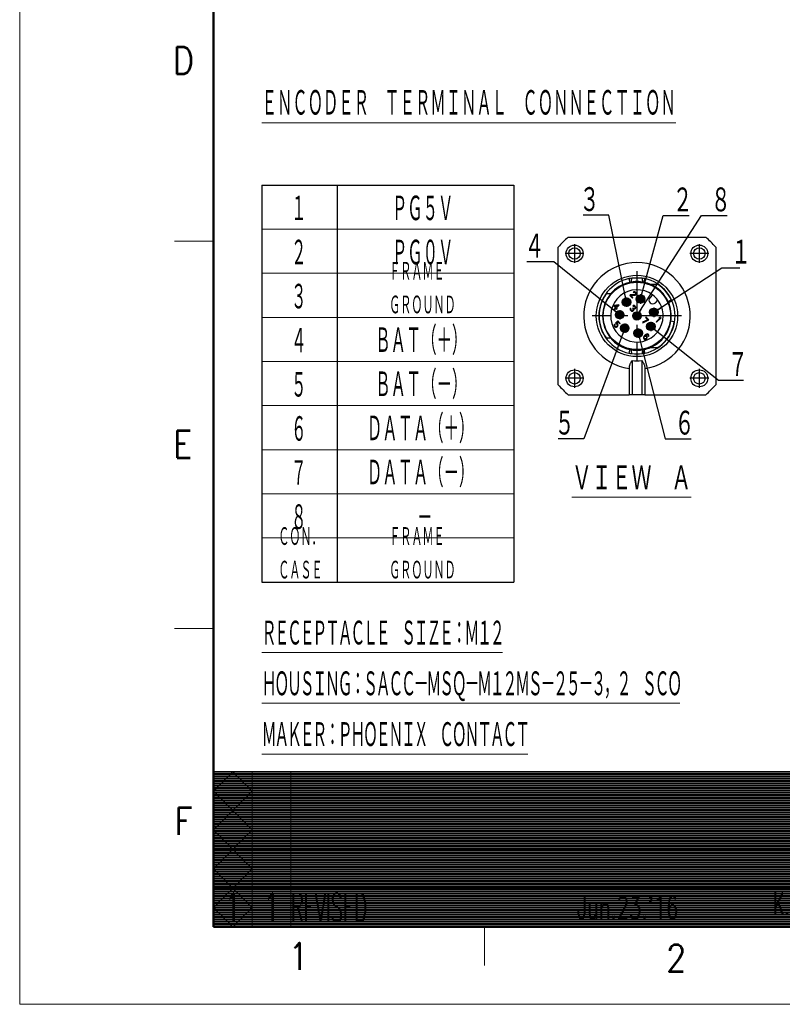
# Model space of a CAD drawing. Header units: millimetres. Extents: x 0 to 1300, y 0 to 891.
# Tile 1 of 127: x 0 to 295, y 0 to 381. Entities that reach past the tile are written whole.
import ezdxf

# ---------------------------------------------------------------- set-up
doc = ezdxf.new("R2010")
doc.units = ezdxf.units.MM
doc.header["$LTSCALE"] = 0.545669
doc.linetypes.add('CENTER', pattern=[50.8, 31.75, -6.35, 6.35, -6.35])
doc.layers.add('NoLayerName_001', color=7, linetype='Continuous')
doc.styles.get("Standard").update_dxf_attribs({"font": 'txt', "bigfont": 'extfont2'})
doc.dimstyles.get("Standard").update_dxf_attribs({"dimtxt": 2.5, "dimasz": 2.5, "dimexe": 1, "dimexo": 1, "dimtad": 1, "dimdec": 3, "dimzin": 0, "dimdsep": 46, "dimtxsty": 'Standard', "dimcen": 2.5, "dimadec": 3, "dimazin": 0, "dimtfac": 0.75, "dimtdec": 3, "dimtmove": 0, "dimatfit": 3, "dimfxl": 1, "dimarcsym": 0})

# ---------------------------------------------------------------- blocks, each defined once
blk = doc.blocks.new('JZB_0009')
at = {"layer": 'NoLayerName_001', "color": 7, "linetype": 'Continuous', "lineweight": 25}
for p, q in [((3.85, 61), (57.15, 61)), ((0, 3.85), (0, 57.15)), ((61, 57.15), (61, 3.85)), ((38.59, 42.7), (35.79, 42.7)), ((20.31, 39.04), (18.61, 39.04)), ((27.92, 38.62), (27.74, 38.44)), ((27.74, 38.44), (28.77, 37.4)), ((29.65, 38.73), (27.92, 38.62)), ((28.15, 38.39), (29.68, 38.48)), ((28.96, 37.58), (28.15, 38.39)), ((29.27, 39.85), (29.09, 39.73)), ((29.09, 39.73), (29.23, 39.59)), ((29.23, 39.59), (29.4, 39.64)), ((29.53, 39.88), (29.27, 39.85)), ((29.4, 39.64), (29.56, 39.63)), ((29.72, 39.84), (29.53, 39.88)), ((29.56, 39.63), (29.74, 39.52)), ((29.85, 38.82), (29.65, 38.73)), ((29.68, 38.48), (29.85, 38.53)), ((29.95, 39.67), (29.72, 39.84)), ((29.74, 39.52), (29.86, 39.4)), ((29.92, 38.9), (29.85, 38.82)), ((29.85, 38.53), (30.02, 38.65)), ((29.86, 39.4), (29.96, 39.22)), ((29.98, 39.06), (29.92, 38.9)), ((30.07, 39.56), (29.95, 39.67)), ((29.96, 39.22), (29.98, 39.06)), ((30.02, 38.65), (30.1, 38.72)), ((30.2, 39.35), (30.07, 39.56)), ((30.1, 38.72), (30.21, 38.9)), ((30.25, 39.16), (30.2, 39.35)), ((30.21, 38.9), (30.25, 39.16)), ((36.55, 38.62), (35.59, 37.66)), ((21.74, 34.51), (21.52, 34.29)), ((23.42, 34.82), (21.74, 34.51)), ((21.94, 34.31), (23.12, 34.53)), ((23.12, 34.53), (22.43, 33.83)), ((22.6, 33.66), (23.59, 34.65)), ((23.59, 34.65), (23.42, 34.82)), ((28.77, 37.4), (28.96, 37.58)), ((29.09, 34.5), (28.92, 34.38)), ((28.92, 34.38), (29.06, 34.24)), ((29.35, 34.53), (29.09, 34.5)), ((29.54, 34.49), (29.35, 34.53)), ((29.78, 34.33), (29.54, 34.49)), ((29.83, 34.27), (29.78, 34.33)), ((37.66, 35.59), (38.62, 36.55)), ((42.55, 36.12), (43.77, 36.69)), ((21.52, 34.29), (22.21, 33.61)), ((22.21, 33.61), (21.69, 33.1)), ((21.69, 33.1), (21.86, 32.93)), ((21.86, 32.93), (22.38, 33.44)), ((22.43, 33.83), (21.94, 34.31)), ((22.38, 33.44), (22.66, 33.16)), ((22.88, 33.38), (22.6, 33.66)), ((22.66, 33.16), (22.88, 33.38)), ((27.89, 33.35), (27.84, 33.19)), ((27.84, 33.19), (27.85, 33.03)), ((27.85, 33.03), (27.89, 32.84)), ((27.97, 33.49), (27.89, 33.35)), ((27.89, 32.84), (27.97, 32.69)), ((28.11, 33.35), (27.97, 33.49)), ((27.97, 32.69), (28.2, 32.46)), ((28.05, 33.12), (28.07, 33.25)), ((28.07, 33.02), (28.05, 33.12)), ((28.07, 33.25), (28.11, 33.35)), ((28.18, 32.84), (28.07, 33.02)), ((28.35, 32.67), (28.18, 32.84)), ((28.2, 32.46), (28.35, 32.38)), ((28.53, 32.57), (28.35, 32.67)), ((28.35, 32.38), (28.53, 32.34)), ((28.62, 32.55), (28.53, 32.57)), ((28.53, 32.34), (28.69, 32.33)), ((28.75, 32.56), (28.62, 32.55)), ((28.69, 32.33), (28.86, 32.38)), ((28.86, 32.61), (28.75, 32.56)), ((28.98, 33.59), (28.83, 33.44)), ((28.83, 33.44), (28.95, 33.32)), ((29, 32.75), (28.86, 32.61)), ((28.86, 32.38), (29, 32.46)), ((28.95, 33.32), (29.08, 33.12)), ((29.09, 33.47), (28.98, 33.59)), ((29.09, 32.96), (29, 32.75)), ((29, 32.46), (29.15, 32.61)), ((29.06, 34.24), (29.23, 34.29)), ((29.08, 33.12), (29.09, 32.96)), ((29.34, 33.37), (29.09, 33.47)), ((29.15, 32.61), (29.26, 32.79)), ((29.23, 34.29), (29.39, 34.28)), ((29.32, 32.95), (29.25, 33.17)), ((29.25, 33.17), (29.47, 33.17)), ((29.26, 32.79), (29.32, 32.95)), ((29.47, 33.39), (29.34, 33.37)), ((29.39, 34.28), (29.57, 34.17)), ((29.67, 33.48), (29.47, 33.39)), ((29.47, 33.17), (29.64, 33.22)), ((29.57, 34.17), (29.68, 34.06)), ((29.64, 33.22), (29.81, 33.34)), ((29.75, 33.55), (29.67, 33.48)), ((29.68, 34.06), (29.79, 33.88)), ((29.8, 33.72), (29.75, 33.55)), ((29.79, 33.88), (29.8, 33.72)), ((29.81, 33.34), (29.89, 33.41)), ((30, 34.03), (29.83, 34.27)), ((29.89, 33.41), (30.01, 33.59)), ((30.04, 33.85), (30, 34.03)), ((30.01, 33.59), (30.04, 33.85)), ((21.71, 27.11), (21.65, 26.88)), ((21.65, 26.88), (21.68, 26.63)), ((21.8, 27.32), (21.71, 27.11)), ((21.97, 27.15), (21.8, 27.32)), ((21.88, 26.94), (21.97, 27.15)), ((21.89, 26.78), (21.88, 26.94)), ((21.97, 26.63), (21.89, 26.78)), ((23.08, 28.6), (22.13, 27.65)), ((22.13, 27.65), (22.33, 27.45)), ((22.33, 27.45), (22.55, 27.44)), ((22.45, 27.69), (23.04, 28.28)), ((22.71, 27.66), (22.45, 27.69)), ((22.55, 27.44), (22.7, 27.37)), ((22.7, 27.37), (22.87, 27.19)), ((22.89, 27.55), (22.71, 27.66)), ((22.91, 26.72), (22.83, 26.58)), ((22.87, 27.19), (22.95, 27.04)), ((23.06, 27.38), (22.89, 27.55)), ((22.96, 26.88), (22.91, 26.72)), ((22.95, 27.04), (22.96, 26.88)), ((23.01, 26.47), (23.13, 26.71)), ((23.04, 28.28), (23.87, 27.45)), ((23.16, 27.2), (23.06, 27.38)), ((24.05, 27.63), (23.08, 28.6)), ((23.13, 26.71), (23.2, 26.95)), ((23.2, 26.95), (23.16, 27.2)), ((23.87, 27.45), (24.05, 27.63)), ((34.72, 29.02), (32.6, 28.06)), ((32.6, 28.06), (32.77, 27.88)), ((32.77, 27.88), (34.89, 28.85)), ((34.04, 30.07), (33.85, 29.89)), ((33.85, 29.89), (34.72, 29.02)), ((35.07, 29.03), (34.04, 30.07)), ((34.89, 28.85), (35.07, 29.03)), ((39.35, 29.69), (37.92, 28.26)), ((37.92, 28.26), (38.09, 28.08)), ((38.09, 28.08), (39.82, 29.81)), ((39.21, 29.9), (38.92, 29.6)), ((38.92, 29.6), (39.35, 29.69)), ((39.64, 29.98), (39.21, 29.9)), ((39.82, 29.81), (39.64, 29.98)), ((44.96, 28.21), (43.63, 28.42)), ((21.68, 26.63), (21.78, 26.45)), ((21.78, 26.45), (21.96, 26.28)), ((21.96, 26.28), (22.13, 26.17)), ((22.14, 26.46), (21.97, 26.63)), ((22.13, 26.17), (22.39, 26.14)), ((22.29, 26.38), (22.14, 26.46)), ((22.45, 26.37), (22.29, 26.38)), ((22.39, 26.14), (22.62, 26.2)), ((22.62, 26.42), (22.45, 26.37)), ((22.75, 26.51), (22.62, 26.42)), ((22.62, 26.2), (22.86, 26.33)), ((22.83, 26.58), (22.75, 26.51)), ((22.86, 26.33), (23.01, 26.47)), ((33.65, 23.12), (33.39, 22.87)), ((33.93, 23.35), (33.65, 23.12)), ((33.72, 22.91), (33.79, 22.98)), ((34.04, 22.88), (33.72, 22.91)), ((33.79, 22.98), (34.04, 23.17)), ((34.17, 23.48), (33.93, 23.35)), ((34.04, 23.17), (34.18, 23.25)), ((34.22, 22.77), (34.04, 22.88)), ((34.41, 23.54), (34.17, 23.48)), ((34.18, 23.25), (34.35, 23.3)), ((34.35, 23.3), (34.51, 23.29)), ((34.66, 23.5), (34.41, 23.54)), ((34.51, 23.29), (34.63, 23.24)), ((34.63, 23.24), (34.8, 23.07)), ((34.84, 23.4), (34.66, 23.5)), ((34.8, 23.07), (34.85, 22.95)), ((34.96, 23.28), (34.84, 23.4)), ((34.85, 22.95), (34.86, 22.79)), ((35.06, 23.1), (34.96, 23.28)), ((35.1, 22.85), (35.06, 23.1)), ((18.61, 21.96), (20.31, 21.96)), ((33.04, 22.34), (32.98, 22.11)), ((32.98, 22.11), (33.01, 21.85)), ((33.01, 21.85), (33.12, 21.67)), ((33.16, 22.58), (33.04, 22.34)), ((33.12, 21.67), (33.26, 21.53)), ((33.39, 22.87), (33.16, 22.58)), ((33.21, 22.17), (33.26, 22.33)), ((33.22, 22.01), (33.21, 22.17)), ((33.27, 21.88), (33.22, 22.01)), ((33.26, 22.33), (33.34, 22.47)), ((33.26, 21.53), (33.44, 21.42)), ((33.47, 21.68), (33.27, 21.88)), ((33.34, 22.47), (33.45, 22.58)), ((33.44, 21.42), (33.69, 21.39)), ((33.45, 22.58), (33.59, 22.66)), ((33.6, 21.63), (33.47, 21.68)), ((33.59, 22.66), (33.72, 22.68)), ((33.76, 21.62), (33.6, 21.63)), ((33.69, 21.39), (33.93, 21.45)), ((33.72, 22.68), (33.88, 22.67)), ((33.92, 21.67), (33.76, 21.62)), ((33.88, 22.67), (34.01, 22.62)), ((34.06, 21.75), (33.92, 21.67)), ((33.93, 21.45), (34.17, 21.57)), ((34.01, 22.62), (34.21, 22.42)), ((34.17, 21.86), (34.06, 21.75)), ((34.25, 22), (34.17, 21.86)), ((34.17, 21.57), (34.35, 21.76)), ((34.21, 22.42), (34.26, 22.29)), ((34.36, 22.63), (34.22, 22.77)), ((34.27, 22.13), (34.25, 22)), ((34.26, 22.29), (34.27, 22.13)), ((34.35, 21.76), (34.48, 22)), ((34.47, 22.45), (34.36, 22.63)), ((34.5, 22.2), (34.47, 22.45)), ((34.48, 22), (34.5, 22.2)), ((34.86, 22.79), (34.81, 22.62)), ((34.81, 22.62), (34.96, 22.48)), ((34.96, 22.48), (35.04, 22.61)), ((35.04, 22.61), (35.1, 22.85)), ((28.67, 13.2), (28.67, 0)), ((32.33, 13.2), (32.33, 0)), ((27.45, 10.1), (27.45, 0)), ((33.55, 10.1), (33.55, 0)), ((3.85, 0), (27.45, 0)), ((28.67, 0), (27.45, 0)), ((32.33, 0), (28.67, 0)), ((33.55, 0), (32.33, 0)), ((33.55, 0), (57.15, 0))]:
    blk.add_line(p, q, dxfattribs=at)
at = {"layer": 'NoLayerName_001', "color": 2, "linetype": 'CENTER', "lineweight": 25}
for p, q in [((6.34, 58.28), (6.34, 51.03)), ((54.66, 58.28), (54.66, 51.03)), ((9.97, 54.66), (2.72, 54.66)), ((58.28, 54.66), (51.03, 54.66)), ((30.5, 47.82), (30.5, 13.18)), ((31.9, 38.88), (31.9, 35.25)), ((28.27, 35.86), (24.65, 35.86)), ((26.46, 37.67), (26.46, 34.05)), ((33.71, 37.06), (30.08, 37.06)), ((25.62, 30.97), (21.99, 30.97)), ((23.81, 32.78), (23.81, 29.16)), ((38.88, 31.9), (35.25, 31.9)), ((37.06, 33.71), (37.06, 30.08)), ((47.82, 30.5), (13.18, 30.5)), ((25.76, 27.57), (25.76, 23.94)), ((35.86, 28.27), (35.86, 24.65)), ((27.57, 25.76), (23.94, 25.76)), ((32.78, 23.81), (29.16, 23.81)), ((30.97, 25.62), (30.97, 21.99)), ((37.67, 26.46), (34.05, 26.46)), ((6.34, 9.97), (6.34, 2.72)), ((54.66, 9.97), (54.66, 2.72)), ((9.97, 6.34), (2.72, 6.34)), ((58.28, 6.34), (51.03, 6.34))]:
    blk.add_line(p, q, dxfattribs=at)
at = {"layer": 'NoLayerName_001', "color": 7, "linetype": 'Continuous', "lineweight": 25}
for centre, radius in [((6.34, 54.66), 3.29), ((54.66, 54.66), 3.29), ((6.34, 54.66), 2.2), ((54.66, 54.66), 2.2), ((30.5, 30.5), 15.75), ((30.5, 30.5), 13.05), ((31.9, 37.06), 1.65), ((26.46, 35.86), 1.65), ((26.46, 35.86), 0.976), ((31.9, 37.06), 0.976), ((23.81, 30.97), 1.65), ((23.81, 30.97), 0.976), ((30.5, 30.5), 1.65), ((30.5, 30.5), 0.976), ((37.06, 31.9), 1.65), ((37.06, 31.9), 0.976), ((25.76, 25.76), 1.65), ((25.76, 25.76), 0.976), ((35.86, 26.46), 1.65), ((35.86, 26.46), 0.976), ((30.97, 23.81), 1.65), ((30.97, 23.81), 0.976), ((6.34, 6.34), 3.29), ((6.34, 6.34), 2.2), ((54.66, 6.34), 3.29), ((54.66, 6.34), 2.2)]:
    blk.add_circle(centre, radius, dxfattribs=at)
for centre, radius, start, end in [((30.5, 30.5), 40.5, 131.148, 138.852), ((30.5, 30.5), 40.5, 41.148, 48.852), ((30.5, 30.5), 13.3, 102.1695, 140.0438), ((30.5, 30.5), 13.3, 77.8305, 102.1695), ((30.5, 30.5), 13.3, 66.5534, 77.8305), ((30.5, 30.5), 13.3, 25, 66.5534), ((30.5, 30.5), 14.64, 25, 56.4427), ((30.5, 30.5), 14.64, 144.3147, 215.6853), ((30.5, 30.5), 13.3, 140.0438, 219.9562), ((30.5, 30.5), 10.13, 53.3129, 0), ((30.5, 30.5), 10.13, 36.6871, 53.3129), ((36.62, 36.62), 1.46, 135, 315), ((30.5, 30.5), 10.13, 0, 36.6871), ((30.5, 30.5), 13.3, 351, 25), ((30.5, 30.5), 14.64, 303.5573, 351), ((30.5, 30.5), 13.3, 330, 351), ((30.5, 30.5), 13.3, 293.4466, 330), ((30.5, 30.5), 13.3, 219.9562, 257.8305), ((30.5, 30.5), 13.3, 257.8305, 282.1695), ((30.5, 30.5), 13.3, 282.1695, 293.4466), ((30.5, 30.5), 17.4, 263.9629, 276.0371), ((30.5, 30.5), 40.5, 221.148, 228.852), ((30.5, 30.5), 40.5, 311.148, 318.852)]:
    blk.add_arc(centre, radius, start, end, dxfattribs=at)
at = {"layer": 'NoLayerName_001', "color": 2, "linetype": 'Continuous', "lineweight": 25}
for centre, radius, start, end in [((30.5, 30.5), 20.63, 278.5029, 261.4971), ((30.5, 30.5), 14.77, 102.1695, 257.8305), ((29.1, 37), 8.12, 94.2115, 102.1679), ((30.5, 17.89), 27.28, 85.7901, 94.1998), ((31.91, 37.04), 8.08, 77.8168, 85.7893), ((30.5, 30.5), 14.77, 282.1695, 77.8305), ((29.09, 23.96), 8.08, 257.8168, 265.7893), ((30.5, 43.11), 27.28, 265.7901, 274.1998), ((31.9, 24), 8.12, 274.2115, 282.1679)]:
    blk.add_arc(centre, radius, start, end, dxfattribs=at)
for points, knots in [([(27.39, 44.94), (27.43, 44.74), (27.51, 44.38), (27.6, 43.97), (27.66, 43.69), (27.68, 43.56), (27.7, 43.5)], [0, 0, 0, 0, 0.616309, 1.081822, 1.275839, 1.469856, 1.469856, 1.469856, 1.469856]), ([(28.27, 43.61), (28.29, 43.67), (28.34, 43.78), (28.37, 43.97), (28.42, 44.22), (28.46, 44.59), (28.49, 44.91), (28.5, 45.1)], [0, 0, 0, 0, 0.178193, 0.367163, 0.569026, 0.939158, 1.508934, 1.508934, 1.508934, 1.508934]), ([(32.5, 45.1), (32.52, 44.91), (32.54, 44.6), (32.59, 44.22), (32.63, 43.96), (32.66, 43.77), (32.71, 43.66), (32.73, 43.61)], [0, 0, 0, 0, 0.568287, 0.938213, 1.141478, 1.362604, 1.508376, 1.508376, 1.508376, 1.508376]), ([(33.3, 43.5), (33.32, 43.56), (33.34, 43.69), (33.4, 43.97), (33.49, 44.38), (33.57, 44.74), (33.61, 44.94)], [0, 0, 0, 0, 0.194017, 0.388034, 0.853547, 1.469856, 1.469856, 1.469856, 1.469856]), ([(27.7, 17.5), (27.68, 17.44), (27.66, 17.31), (27.6, 17.03), (27.51, 16.62), (27.43, 16.26), (27.39, 16.06)], [0, 0, 0, 0, 0.194017, 0.388034, 0.853547, 1.469856, 1.469856, 1.469856, 1.469856]), ([(28.5, 15.9), (28.48, 16.09), (28.46, 16.4), (28.41, 16.78), (28.37, 17.05), (28.34, 17.24), (28.29, 17.35), (28.27, 17.39)], [0, 0, 0, 0, 0.568287, 0.938213, 1.141478, 1.37782, 1.508359, 1.508359, 1.508359, 1.508359]), ([(32.73, 17.39), (32.71, 17.33), (32.66, 17.22), (32.61, 16.97), (32.56, 16.63), (32.52, 16.26), (32.51, 16.01), (32.5, 15.9)], [0, 0, 0, 0, 0.178193, 0.367163, 0.775241, 1.185085, 1.508909, 1.508909, 1.508909, 1.508909]), ([(33.61, 16.06), (33.57, 16.26), (33.49, 16.62), (33.4, 17.03), (33.34, 17.31), (33.32, 17.44), (33.3, 17.5)], [0, 0, 0, 0, 0.616309, 1.081822, 1.275839, 1.469856, 1.469856, 1.469856, 1.469856])]:
    blk.add_open_spline(points, degree=3, knots=knots, dxfattribs=at)
at = {"layer": 'NoLayerName_001', "color": 7, "linetype": 'Continuous', "lineweight": 25}
for points, knots in [([(35.79, 18.3), (35.94, 18.3), (36.25, 18.3), (36.71, 18.3), (37.17, 18.3), (37.64, 18.3), (38.11, 18.3), (38.43, 18.3), (38.59, 18.3)], [0, 0, 0, 0, 0.45565, 0.914976, 1.377774, 1.845664, 2.320264, 2.801364, 2.801364, 2.801364, 2.801364]), ([(28.67, 13.2), (28.58, 13.1), (28.4, 12.91), (28.18, 12.59), (27.97, 12.24), (27.79, 11.87), (27.64, 11.45), (27.53, 11.03), (27.46, 10.57), (27.46, 10.27), (27.45, 10.1)], [0, 0, 0, 0, 0.395319, 0.779662, 1.169314, 1.611977, 2.018489, 2.498444, 2.912726, 3.413267, 3.413267, 3.413267, 3.413267]), ([(32.33, 13.2), (32.42, 13.1), (32.6, 12.91), (32.83, 12.58), (33.04, 12.24), (33.22, 11.84), (33.37, 11.43), (33.48, 10.99), (33.54, 10.55), (33.54, 10.24), (33.55, 10.1)], [0, 0, 0, 0, 0.395319, 0.779662, 1.201169, 1.611981, 2.081755, 2.498448, 2.98891, 3.41327, 3.41327, 3.41327, 3.41327])]:
    blk.add_open_spline(points, degree=3, knots=knots, dxfattribs=at)
blk = doc.blocks.new('JZB_0005')
at = {"layer": 'NoLayerName_001', "color": 3, "lineweight": 13}
for s, insert, char_height, attachment_point in [('\\A1;\\W0.7500;1', (0.91, 1.82), 3.64, 5), ('\\A1;\\W0.7500;1', (5.91, 1.82), 3.64, 5), ('\\A1;\\W0.5000;REVISED', (8.41, 1.82), 3.64, 4), ("\\A1;\\W0.6383;Jun.23.'16", (51.91, 1.82), 2.91, 5), ('\\A1;\\W0.5543;K.KUROGOME/K.AOKI', (81.91, 1.82), 2.91, 5)]:
    blk.add_mtext(s, dxfattribs=dict(at, insert=insert, char_height=char_height, attachment_point=attachment_point))
blk = doc.blocks.new('*X12')
at = {"color": 7, "linetype": 'Continuous', "lineweight": 13}
for p, q in [((0, 19.8), (100, 19.8)), ((0, 19.65), (100, 19.65)), ((0, 19.5), (100, 19.5)), ((0, 19.35), (100, 19.35)), ((0, 19.2), (100, 19.2)), ((0, 19.05), (100, 19.05)), ((0, 18.9), (100, 18.9)), ((0, 18.75), (100, 18.75)), ((0, 18.6), (100, 18.6)), ((0, 18.45), (100, 18.45)), ((0, 18.3), (100, 18.3)), ((0, 18.15), (100, 18.15)), ((0, 18), (100, 18)), ((0, 17.85), (100, 17.85)), ((0, 17.7), (100, 17.7)), ((0, 17.55), (100, 17.55)), ((0, 17.4), (100, 17.4)), ((0, 17.25), (100, 17.25)), ((0, 17.1), (100, 17.1)), ((0, 16.95), (100, 16.95)), ((0, 16.8), (100, 16.8)), ((0, 16.65), (100, 16.65)), ((0, 16.5), (100, 16.5)), ((0, 16.35), (100, 16.35)), ((0, 16.2), (100, 16.2)), ((0, 16.05), (100, 16.05)), ((0, 15.9), (100, 15.9)), ((0, 15.75), (100, 15.75)), ((0, 15.6), (100, 15.6)), ((0, 15.45), (100, 15.45)), ((0, 15.3), (100, 15.3)), ((0, 15.15), (100, 15.15)), ((0, 15), (100, 15)), ((0, 14.85), (100, 14.85)), ((0, 14.7), (100, 14.7)), ((0, 14.55), (100, 14.55)), ((0, 14.4), (100, 14.4)), ((0, 14.25), (100, 14.25)), ((0, 14.1), (100, 14.1)), ((0, 13.95), (100, 13.95)), ((0, 13.8), (100, 13.8)), ((0, 13.65), (100, 13.65)), ((0, 13.5), (100, 13.5)), ((0, 13.35), (100, 13.35)), ((0, 13.2), (100, 13.2)), ((0, 13.05), (100, 13.05)), ((0, 12.9), (100, 12.9)), ((0, 12.75), (100, 12.75)), ((0, 12.6), (100, 12.6)), ((0, 12.45), (100, 12.45)), ((0, 12.3), (100, 12.3)), ((0, 12.15), (100, 12.15)), ((0, 12), (100, 12)), ((0, 11.85), (100, 11.85)), ((0, 11.7), (100, 11.7)), ((0, 11.55), (100, 11.55)), ((0, 11.4), (100, 11.4)), ((0, 11.25), (100, 11.25)), ((0, 11.1), (100, 11.1)), ((0, 10.95), (100, 10.95)), ((0, 10.8), (100, 10.8)), ((0, 10.65), (100, 10.65)), ((0, 10.5), (100, 10.5)), ((0, 10.35), (100, 10.35)), ((0, 10.2), (100, 10.2)), ((0, 10.05), (100, 10.05)), ((0, 9.9), (100, 9.9)), ((0, 9.75), (100, 9.75)), ((0, 9.6), (100, 9.6)), ((0, 9.45), (100, 9.45)), ((0, 9.3), (100, 9.3)), ((0, 9.15), (100, 9.15)), ((0, 9), (100, 9)), ((0, 8.85), (100, 8.85)), ((0, 8.7), (100, 8.7)), ((0, 8.55), (100, 8.55)), ((0, 8.4), (100, 8.4)), ((0, 8.25), (100, 8.25)), ((0, 8.1), (100, 8.1)), ((0, 7.95), (100, 7.95)), ((0, 7.8), (100, 7.8)), ((0, 7.65), (100, 7.65)), ((0, 7.5), (100, 7.5)), ((0, 7.35), (100, 7.35)), ((0, 7.2), (100, 7.2)), ((0, 7.05), (100, 7.05)), ((0, 6.9), (100, 6.9)), ((0, 6.75), (100, 6.75)), ((0, 6.6), (100, 6.6)), ((0, 6.45), (100, 6.45)), ((0, 6.3), (100, 6.3)), ((0, 6.15), (100, 6.15)), ((0, 6), (100, 6)), ((0, 5.85), (100, 5.85)), ((0, 5.7), (100, 5.7)), ((0, 5.55), (100, 5.55)), ((0, 5.4), (100, 5.4)), ((0, 5.25), (100, 5.25)), ((0, 5.1), (100, 5.1)), ((0, 4.95), (100, 4.95)), ((0, 4.8), (100, 4.8)), ((0, 4.65), (100, 4.65)), ((0, 4.5), (100, 4.5)), ((0, 4.35), (100, 4.35)), ((0, 4.2), (100, 4.2)), ((0, 4.05), (100, 4.05)), ((0, 3.9), (100, 3.9)), ((0, 3.75), (100, 3.75)), ((0, 3.6), (100, 3.6)), ((0, 3.45), (100, 3.45)), ((0, 3.3), (100, 3.3)), ((0, 3.15), (100, 3.15)), ((0, 3), (100, 3)), ((0, 2.85), (100, 2.85)), ((0, 2.7), (100, 2.7)), ((0, 2.55), (100, 2.55)), ((0, 2.4), (100, 2.4)), ((0, 2.25), (100, 2.25)), ((0, 2.1), (100, 2.1)), ((0, 1.95), (100, 1.95)), ((0, 1.8), (100, 1.8)), ((0, 1.65), (100, 1.65)), ((0, 1.5), (100, 1.5)), ((0, 1.35), (100, 1.35)), ((0, 1.2), (100, 1.2)), ((0, 1.05), (100, 1.05)), ((0, 0.9), (100, 0.9)), ((0, 0.75), (100, 0.75)), ((0, 0.6), (100, 0.6)), ((0, 0.45), (100, 0.45)), ((0, 0.3), (100, 0.3)), ((0, 0.15), (100, 0.15)), ((0, 0), (100, 0))]:
    blk.add_line(p, q, dxfattribs=at)
blk = doc.blocks.new('*X13')
at = {"color": 7, "linetype": 'Continuous', "lineweight": 13}
for p, q in [((0, 19.8), (40, 19.8)), ((0, 19.65), (40, 19.65)), ((0, 19.5), (40, 19.5)), ((0, 19.35), (40, 19.35)), ((0, 19.2), (40, 19.2)), ((0, 19.05), (40, 19.05)), ((0, 18.9), (40, 18.9)), ((0, 18.75), (40, 18.75)), ((0, 18.6), (40, 18.6)), ((0, 18.45), (40, 18.45)), ((0, 18.3), (40, 18.3)), ((0, 18.15), (40, 18.15)), ((0, 18), (40, 18)), ((0, 17.85), (40, 17.85)), ((0, 17.7), (40, 17.7)), ((0, 17.55), (40, 17.55)), ((0, 17.4), (40, 17.4)), ((0, 17.25), (40, 17.25)), ((0, 17.1), (40, 17.1)), ((0, 16.95), (40, 16.95)), ((0, 16.8), (40, 16.8)), ((0, 16.65), (40, 16.65)), ((0, 16.5), (40, 16.5)), ((0, 16.35), (40, 16.35)), ((0, 16.2), (40, 16.2)), ((0, 16.05), (40, 16.05)), ((0, 15.9), (40, 15.9)), ((0, 15.75), (40, 15.75)), ((0, 15.6), (40, 15.6)), ((0, 15.45), (40, 15.45)), ((0, 15.3), (40, 15.3)), ((0, 15.15), (40, 15.15)), ((0, 15), (40, 15)), ((0, 14.85), (40, 14.85)), ((0, 14.7), (40, 14.7)), ((0, 14.55), (40, 14.55)), ((0, 14.4), (40, 14.4)), ((0, 14.25), (40, 14.25)), ((0, 14.1), (40, 14.1)), ((0, 13.95), (40, 13.95)), ((0, 13.8), (40, 13.8)), ((0, 13.65), (40, 13.65)), ((0, 13.5), (40, 13.5)), ((0, 13.35), (40, 13.35)), ((0, 13.2), (40, 13.2)), ((0, 13.05), (40, 13.05)), ((0, 12.9), (40, 12.9)), ((0, 12.75), (40, 12.75)), ((0, 12.6), (40, 12.6)), ((0, 12.45), (40, 12.45)), ((0, 12.3), (40, 12.3)), ((0, 12.15), (40, 12.15)), ((0, 12), (40, 12)), ((0, 11.85), (40, 11.85)), ((0, 11.7), (40, 11.7)), ((0, 11.55), (40, 11.55)), ((0, 11.4), (40, 11.4)), ((0, 11.25), (40, 11.25)), ((0, 11.1), (40, 11.1)), ((0, 10.95), (40, 10.95)), ((0, 10.8), (40, 10.8)), ((0, 10.65), (40, 10.65)), ((0, 10.5), (40, 10.5)), ((0, 10.35), (40, 10.35)), ((0, 10.2), (40, 10.2)), ((0, 10.05), (40, 10.05)), ((0, 9.9), (40, 9.9)), ((0, 9.75), (40, 9.75)), ((0, 9.6), (40, 9.6)), ((0, 9.45), (40, 9.45)), ((0, 9.3), (40, 9.3)), ((0, 9.15), (40, 9.15)), ((0, 9), (40, 9)), ((0, 8.85), (40, 8.85)), ((0, 8.7), (40, 8.7)), ((0, 8.55), (40, 8.55)), ((0, 8.4), (40, 8.4)), ((0, 8.25), (40, 8.25)), ((0, 8.1), (40, 8.1)), ((0, 7.95), (40, 7.95)), ((0, 7.8), (40, 7.8)), ((0, 7.65), (40, 7.65)), ((0, 7.5), (40, 7.5)), ((0, 7.35), (40, 7.35)), ((0, 7.2), (40, 7.2)), ((0, 7.05), (40, 7.05)), ((0, 6.9), (40, 6.9)), ((0, 6.75), (40, 6.75)), ((0, 6.6), (40, 6.6)), ((0, 6.45), (40, 6.45)), ((0, 6.3), (40, 6.3)), ((0, 6.15), (40, 6.15)), ((0, 6), (40, 6)), ((0, 5.85), (40, 5.85)), ((0, 5.7), (40, 5.7)), ((0, 5.55), (40, 5.55)), ((0, 5.4), (40, 5.4)), ((0, 5.25), (40, 5.25)), ((0, 5.1), (40, 5.1)), ((0, 4.95), (40, 4.95)), ((0, 4.8), (40, 4.8)), ((0, 4.65), (40, 4.65)), ((0, 4.5), (40, 4.5)), ((0, 4.35), (40, 4.35)), ((0, 4.2), (40, 4.2)), ((0, 4.05), (40, 4.05)), ((0, 3.9), (40, 3.9)), ((0, 3.75), (40, 3.75)), ((0, 3.6), (40, 3.6)), ((0, 3.45), (40, 3.45)), ((0, 3.3), (40, 3.3)), ((0, 3.15), (40, 3.15)), ((0, 3), (40, 3)), ((0, 2.85), (40, 2.85)), ((0, 2.7), (40, 2.7)), ((0, 2.55), (40, 2.55)), ((0, 2.4), (40, 2.4)), ((0, 2.25), (40, 2.25)), ((0, 2.1), (40, 2.1)), ((0, 1.95), (40, 1.95)), ((0, 1.8), (40, 1.8)), ((0, 1.65), (40, 1.65)), ((0, 1.5), (40, 1.5)), ((0, 1.35), (40, 1.35)), ((0, 1.2), (40, 1.2)), ((0, 1.05), (40, 1.05)), ((0, 0.9), (40, 0.9)), ((0, 0.75), (40, 0.75)), ((0, 0.6), (40, 0.6)), ((0, 0.45), (40, 0.45)), ((0, 0.3), (40, 0.3)), ((0, 0.15), (40, 0.15)), ((0, 0), (40, 0))]:
    blk.add_line(p, q, dxfattribs=at)
blk = doc.blocks.new('JZB_0006')
at = {"layer": 'NoLayerName_001', "color": 7, "linetype": 'Continuous', "lineweight": 25}
for p, q in [((100, 20), (0, 20)), ((0, 20), (0, 0)), ((100, 20), (100, 0)), ((170, 20), (170, 0)), ((210, 20), (170, 20)), ((210, 20), (210, 0)), ((0, 0), (100, 0)), ((170, 0), (210, 0))]:
    blk.add_line(p, q, dxfattribs=at)
for name, p in [('*X12', (0, 0.15)), ('*X13', (170, 0.05))]:
    blk.add_blockref(name, p)

msp = doc.modelspace()

# ---------------------------------------------------------------- linework, layer by layer
at = {"layer": 'NoLayerName_001', "color": 7, "linetype": 'Continuous', "lineweight": 13}
for p, q in [((0, 0), (0, 891)), ((1260, 0), (0, 0))]:
    msp.add_line(p, q, dxfattribs=at)
at = {"layer": 'NoLayerName_001', "color": 7, "linetype": 'Continuous', "lineweight": 50}
for p, q in [((75, 30), (75, 861)), ((1230, 30), (75, 30))]:
    msp.add_line(p, q, dxfattribs=at)
at = {"layer": 'NoLayerName_001', "color": 7, "linetype": 'Continuous', "lineweight": 25}
for p, q in [((93.7231, 317.2389), (93.7231, 163.5189)), ((93.7231, 317.2389), (191.3231, 317.2389)), ((93.7231, 317.2389), (100.8452, 317.2389)), ((123.0031, 317.2389), (123.0031, 163.5189)), ((191.3231, 317.2389), (191.3231, 163.5189)), ((93.7231, 163.5189), (191.3231, 163.5189)), ((75, 90), (1230, 90))]:
    msp.add_line(p, q, dxfattribs=at)
at = {"layer": 'NoLayerName_001', "color": 2, "linetype": 'Continuous', "lineweight": 13}
for p, q in [((93.7231, 300.1589), (191.3231, 300.1589)), ((60, 295.5), (75, 295.5)), ((93.7231, 283.0789), (191.3231, 283.0789)), ((93.7231, 265.9989), (191.3231, 265.9989)), ((93.7231, 248.9189), (191.3231, 248.9189)), ((93.7231, 231.8389), (191.3231, 231.8389)), ((93.7231, 214.7589), (191.3231, 214.7589)), ((93.7231, 197.6789), (191.3231, 197.6789)), ((93.7231, 180.5989), (191.3231, 180.5989)), ((75, 145.5), (60, 145.5)), ((75, 82.5), (82.5, 90)), ((82.5, 90), (90, 82.5)), ((90, 30), (90, 90)), ((105, 90), (105, 30)), ((90, 67.5), (75, 82.5)), ((75, 67.5), (90, 82.5)), ((375, 75), (75, 75)), ((75, 67.5), (90, 52.5)), ((75, 52.5), (90, 67.5)), ((75, 60), (375, 60)), ((90, 37.5), (75, 52.5)), ((75, 37.5), (90, 52.5)), ((375, 45), (75, 45)), ((75, 37.5), (82.5, 30)), ((82.5, 30), (90, 37.5)), ((180, 30), (180, 15))]:
    msp.add_line(p, q, dxfattribs=at)

# ---------------------------------------------------------------- block references
at = {"layer": 'NoLayerName_001'}
msp.add_blockref('JZB_0009', (208.5669, 236.0526), dxfattribs=at)
at = {"layer": 'NoLayerName_001', "xscale": 3, "yscale": 3, "zscale": 3}
for name, p in [('JZB_0006', (75, 30)), ('JZB_0005', (79.77, 32.04))]:
    msp.add_blockref(name, p, dxfattribs=at)

# ---------------------------------------------------------------- texts
at = {"layer": 'NoLayerName_001', "color": 2, "lineweight": 13, "char_height": 10.5, "attachment_point": 7}
for s, insert in [('\\A1;\\W0.8600;D', (59.3329, 360.2108)), ('\\A1;\\W0.8600;E', (59.4546, 211.665)), ('\\A1;\\W0.8600;F', (59.937, 65.6437)), ('\\A1;\\W0.8600;1', (104.0961, 13.3522)), ('\\A1;\\W0.8600;2', (250.3574, 12.6782))]:
    msp.add_mtext(s, dxfattribs=dict(at, insert=insert))
at = {"layer": 'NoLayerName_001', "color": 3, "lineweight": 13, "attachment_point": 7}
for s, insert, char_height in [('\\A1;\\W0.5000;\\LＥＮＣＯＤＥＲ\u3000ＴＥＲＭＩＮＡＬ\u3000ＣＯＮＮＥＣＴＩＯＮ\\l', (93.7231, 343.4744), 10.8), ('\\A1;\\W0.5000;１', (105.1231, 302.5989), 10.8), ('\\A1;\\W0.5000;ＰＧ５Ｖ', (144.2031, 302.5989), 10.8), ('\\A1;\\W0.5000;２', (105.1231, 285.5189), 10.8), ('\\A1;\\W0.5000;ＰＧ０Ｖ', (144.2031, 285.5189), 10.8), ('\\A1;\\W0.5000;ＦＲＡＭＥ\\PＧＲＯＵＮＤ', (143.1231, 266.8189), 7.8), ('\\A1;\\W0.5000;３', (105.1231, 268.4389), 10.8), ('\\A1;\\W0.5000;ＢＡＴ（＋）', (137.7231, 251.3589), 10.8), ('\\A1;\\W0.5000;４', (105.1231, 251.3589), 10.8), ('\\A1;\\W0.5000;５', (105.1231, 234.2789), 10.8), ('\\A1;\\W0.5000;ＢＡＴ（－）', (137.7231, 234.2789), 10.8), ('\\A1;\\W0.5000;ＤＡＴＡ（＋）', (134.4831, 217.1989), 10.8), ('\\A1;\\W0.5000;６', (105.1231, 217.1989), 10.8), ('\\A1;\\W0.5000;７', (105.1231, 200.1189), 10.8), ('\\A1;\\W0.5000;ＤＡＴＡ（－）', (134.4831, 200.1189), 10.8), ('\\A1;\\W0.6667;\\LＶＩＥＷ\u3000Ａ\\l', (213.8669, 198.4113), 10.5), ('\\A1;\\W0.5000;８', (105.1231, 183.0389), 10.8), ('\\A1;\\W0.5000;－', (153.9231, 183.0389), 10.8), ('\\A1;\\W0.5000;ＣＯＮ．\\PＣＡＳＥ', (100.1489, 164.1389), 7.8), ('\\A1;\\W0.5000;ＦＲＡＭＥ\\PＧＲＯＵＮＤ', (143.1231, 164.1389), 7.8)]:
    msp.add_mtext(s, dxfattribs=dict(at, insert=insert, char_height=char_height))
at = {"layer": 'NoLayerName_001', "color": 3, "linetype": 'Continuous', "lineweight": 13, "char_height": 10.5, "line_spacing_factor": 0.771429}
for s, insert, attachment_point in [('\\A1;\\W0.6667;３', (224.5531, 306.1652), 9), ('\\A1;\\W0.6667;２', (252.9101, 306.0324), 7), ('\\A1;\\W0.6667;８', (267.6816, 306.0324), 7), ('\\A1;\\W0.6667;４', (203.1957, 288.1123), 9), ('\\A1;\\W0.6667;１', (275.5125, 285.8119), 7), ('\\A1;\\W0.6667;７', (274.2981, 242.2782), 7), ('\\A1;\\W0.6667;５', (214.9076, 219.6072), 9), ('\\A1;\\W0.6667;６', (253.6321, 219.6072), 7)]:
    msp.add_mtext(s, dxfattribs=dict(at, insert=insert, attachment_point=attachment_point))
at = {"layer": 'NoLayerName_001', "color": 3, "lineweight": 13, "insert": (93.7231, 99.008), "char_height": 10.5, "attachment_point": 7, "line_spacing_factor": 1.122857}
msp.add_mtext('\\A1;\\W0.5000;\\T0.8333;\\LＲＥＣＥＰＴＡＣＬＥ\u3000ＳＩＺＥ：Ｍ１２\\l\\P\\LＨＯＵＳＩＮＧ：ＳＡＣＣ－ＭＳＱ－Ｍ１２ＭＳ－２５－３，２\u3000ＳＣＯ\\l\\P\\LＭＡＫＥＲ：ＰＨＯＥＮＩＸ\u3000ＣＯＮＴＡＣＴ\\l', dxfattribs=at)

# ---------------------------------------------------------------- leaders
at = {"layer": 'NoLayerName_001', "color": 3, "linetype": 'Continuous', "lineweight": 13, "annotation_type": 0, "has_hookline": 1}
for points, hookline_direction, text_width in [([(235.0288, 271.9115), (228.1781, 305.5402), (225.1781, 305.5402)], 1, 6.3213), ([(239.0669, 266.5526), (264.0566, 305.4074), (267.0566, 305.4074)], 0, 6.3143), ([(240.462, 273.116), (249.2851, 305.4074), (252.2851, 305.4074)], 0, 6.3213), ([(232.3733, 267.0207), (206.8207, 287.4873), (203.8207, 287.4873)], 1, 6.7413), ([(245.6303, 267.9477), (271.8875, 285.1869), (274.8875, 285.1869)], 0, 3.4442), ([(234.3223, 261.8079), (218.5326, 218.9822), (215.5326, 218.9822)], 1, 6.4123), ([(244.4258, 262.5144), (270.6731, 241.6532), (273.6731, 241.6532)], 0, 5.9853), ([(239.535, 259.859), (250.0071, 218.9822), (253.0071, 218.9822)], 0, 6.4123)]:
    msp.add_leader(points, dimstyle='Standard', override={"dimtxt": 10.5, "dimasz": 3, "dimldrblk": 'DOT'}, dxfattribs=dict(at, hookline_direction=hookline_direction, text_width=text_width))

doc.saveas('drawing.dxf')
